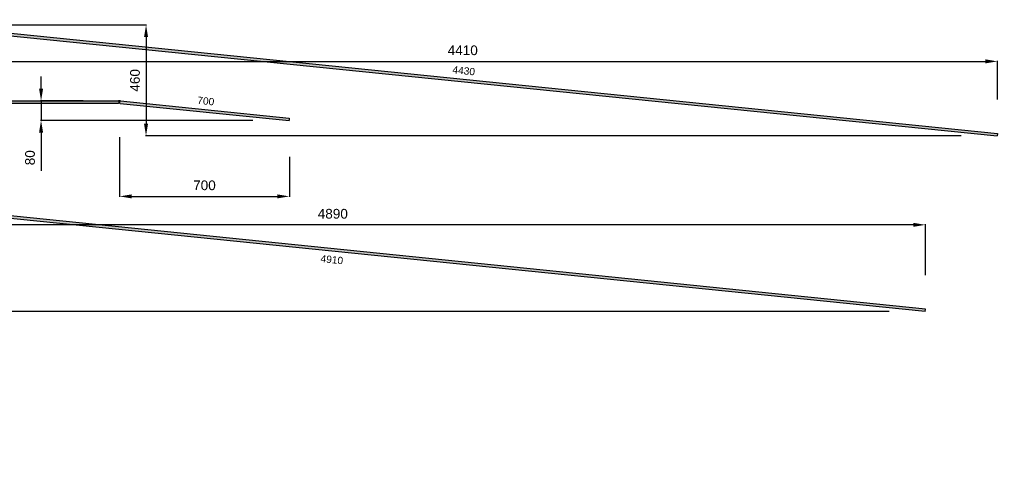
# Model space of a CAD drawing. Extents: x -29285 to 83599, y 0 to 75879.
# Tile 10 of 20: x 35544 to 39604, y 5106 to 6988. Entities that reach past the tile are written whole.
import ezdxf
from ezdxf import colors
from ezdxf.entities.mleader import LeaderData, LeaderLine
from ezdxf.math import Vec2, Vec3

# ---------------------------------------------------------------- set-up
doc = ezdxf.new("R2010")
doc.units = 0
doc.header["$LTSCALE"] = 10
doc.header["$MEASUREMENT"] = 0
doc.layers.add('P-Opis słupy', color=30, linetype='Continuous', lineweight=9)
doc.layers.add('P-Wymiar', color=254, linetype='Continuous', lineweight=9)
doc.layers.add('RCAD_pręt wyrzucony', color=130, linetype='Continuous')
doc.styles.add('style1', font='arial.ttf')
doc.dimstyles.new('RBCT DIM 20', dxfattribs={"dimtxt": 40, "dimasz": 50, "dimexe": 2.5, "dimexo": 150, "dimgap": 25, "dimtad": 1, "dimdec": 0, "dimzin": 1, "dimtxsty": 'style1', "dimcen": 50, "dimclrd": 8, "dimclre": 8, "dimclrt": 2, "dimadec": 0, "dimazin": 0, "dimtfac": 1, "dimtdec": 0, "dimtmove": 0, "dimatfit": 3, "dimfxl": 1, "dimarcsym": 0})

# ---------------------------------------------------------------- blocks, each defined once
blk = doc.blocks.new('*D330')
at = {"layer": 'Defpoints', "color": 0, "transparency": 16777216}
for p in [(35166.2, 6966.1), (39575.9, 6816.1), (39575.9, 6509.4)]:
    blk.add_point(p, dxfattribs=at)
at = {"layer": 'P-Wymiar', "color": 8, "lineweight": -2, "transparency": 16777216}
for p, q in [((35166.2, 6816.1), (35166.2, 6813.6)), ((35216.2, 6816.1), (39525.9, 6816.1)), ((39575.9, 6659.4), (39575.9, 6818.6))]:
    blk.add_line(p, q, dxfattribs=at)
at = {"layer": 'P-Wymiar', "color": 8, "transparency": 16777216}
for points in [[(35216.2, 6824.5), (35216.2, 6807.8), (35166.2, 6816.1)], [(39525.9, 6824.5), (39525.9, 6807.8), (39575.9, 6816.1)]]:
    blk.add_solid(points, dxfattribs=at)
at = {"layer": 'P-Wymiar', "color": 2, "transparency": 16777216, "insert": (37371.1, 6861.6), "char_height": 40, "attachment_point": 5, "style": 'style1'}
blk.add_mtext('4410', dxfattribs=at)
blk = doc.blocks.new('*D331')
at = {"layer": 'Defpoints', "color": 0, "transparency": 16777216}
for p in [(35166.2, 6966.1), (36065, 6509.4), (39575.9, 6509.4)]:
    blk.add_point(p, dxfattribs=at)
at = {"layer": 'P-Wymiar', "color": 8, "lineweight": -2, "transparency": 16777216}
for p, q in [((35316.2, 6966.1), (36067.5, 6966.1)), ((36065, 6916.1), (36065, 6559.4)), ((39425.9, 6509.4), (36062.5, 6509.4))]:
    blk.add_line(p, q, dxfattribs=at)
at = {"layer": 'P-Wymiar', "color": 8, "transparency": 16777216}
for points in [[(36056.7, 6916.1), (36073.4, 6916.1), (36065, 6966.1)], [(36056.7, 6559.4), (36073.4, 6559.4), (36065, 6509.4)]]:
    blk.add_solid(points, dxfattribs=at)
at = {"layer": 'P-Wymiar', "color": 2, "transparency": 16777216, "insert": (36019.6, 6737.8), "char_height": 40, "attachment_point": 5, "rotation": 90, "style": 'style1'}
blk.add_mtext('460', dxfattribs=at)
blk = doc.blocks.new('*D332')
at = {"layer": 'Defpoints', "color": 0, "transparency": 16777216}
for p in [(35955.8, 6653.4), (36656, 6572.6), (36656, 6259.6)]:
    blk.add_point(p, dxfattribs=at)
at = {"layer": 'P-Wymiar', "color": 8, "lineweight": -2, "transparency": 16777216}
for p, q in [((35955.8, 6503.4), (35955.8, 6257.1)), ((36656, 6422.6), (36656, 6257.1)), ((36005.8, 6259.6), (36606, 6259.6))]:
    blk.add_line(p, q, dxfattribs=at)
at = {"layer": 'P-Wymiar', "color": 8, "transparency": 16777216}
for points in [[(36005.8, 6267.9), (36005.8, 6251.3), (35955.8, 6259.6)], [(36606, 6267.9), (36606, 6251.3), (36656, 6259.6)]]:
    blk.add_solid(points, dxfattribs=at)
at = {"layer": 'P-Wymiar', "color": 2, "transparency": 16777216, "insert": (36305.9, 6305), "char_height": 40, "attachment_point": 5, "style": 'style1'}
blk.add_mtext('700', dxfattribs=at)
blk = doc.blocks.new('*D333')
at = {"layer": 'Defpoints', "color": 0, "transparency": 16777216}
for p in [(35955.8, 6653.4), (35632.1, 6572.6), (36656, 6572.6)]:
    blk.add_point(p, dxfattribs=at)
at = {"layer": 'P-Wymiar', "color": 8, "lineweight": -2, "transparency": 16777216}
for p, q in [((35632.1, 6703.4), (35632.1, 6753.4)), ((35805.8, 6653.4), (35629.6, 6653.4)), ((35632.1, 6653.4), (35632.1, 6572.6)), ((36506, 6572.6), (35629.6, 6572.6)), ((35632.1, 6522.6), (35632.1, 6365.3))]:
    blk.add_line(p, q, dxfattribs=at)
at = {"layer": 'P-Wymiar', "color": 8, "transparency": 16777216}
for points in [[(35623.8, 6703.4), (35640.5, 6703.4), (35632.1, 6653.4)], [(35623.8, 6522.6), (35640.5, 6522.6), (35632.1, 6572.6)]]:
    blk.add_solid(points, dxfattribs=at)
at = {"layer": 'P-Wymiar', "color": 2, "transparency": 16777216, "insert": (35586.7, 6418.9), "char_height": 40, "attachment_point": 5, "rotation": 90, "style": 'style1'}
blk.add_mtext('80', dxfattribs=at)
blk = doc.blocks.new('*D334')
at = {"layer": 'Defpoints', "color": 0, "transparency": 16777216}
for p in [(34391, 6292.3), (34391, 6142.3), (39279.3, 5785.2)]:
    blk.add_point(p, dxfattribs=at)
at = {"layer": 'P-Wymiar', "color": 8, "lineweight": -2, "transparency": 16777216}
for p, q in [((34391, 6142.3), (34391, 6139.8)), ((39229.3, 6142.3), (34441, 6142.3)), ((39279.3, 5935.2), (39279.3, 6144.8))]:
    blk.add_line(p, q, dxfattribs=at)
at = {"layer": 'P-Wymiar', "color": 8, "transparency": 16777216}
for points in [[(34441, 6150.6), (34441, 6134), (34391, 6142.3)], [(39229.3, 6150.6), (39229.3, 6134), (39279.3, 6142.3)]]:
    blk.add_solid(points, dxfattribs=at)
at = {"layer": 'P-Wymiar', "color": 2, "transparency": 16777216, "insert": (36835.2, 6187.7), "char_height": 40, "attachment_point": 5, "style": 'style1'}
blk.add_mtext('4890', dxfattribs=at)
blk = doc.blocks.new('*D335')
at = {"layer": 'Defpoints', "color": 0, "transparency": 16777216}
for p in [(34391, 6292.3), (34931, 6292.3), (39279.3, 5785.2)]:
    blk.add_point(p, dxfattribs=at)
at = {"layer": 'P-Wymiar', "color": 8, "lineweight": -2, "transparency": 16777216}
for p, q in [((34541, 6292.3), (34933.5, 6292.3)), ((34931, 5835.2), (34931, 6242.3)), ((39129.3, 5785.2), (34928.5, 5785.2))]:
    blk.add_line(p, q, dxfattribs=at)
at = {"layer": 'P-Wymiar', "color": 8, "transparency": 16777216}
for points in [[(34922.6, 6242.3), (34939.3, 6242.3), (34931, 6292.3)], [(34922.6, 5835.2), (34939.3, 5835.2), (34931, 5785.2)]]:
    blk.add_solid(points, dxfattribs=at)
at = {"layer": 'P-Wymiar', "color": 2, "transparency": 16777216, "insert": (34885.6, 6038.7), "char_height": 40, "attachment_point": 5, "rotation": 90, "style": 'style1'}
blk.add_mtext('510', dxfattribs=at)

msp = doc.modelspace()

# ---------------------------------------------------------------- hatches: boundary and pattern name
at = {"layer": 'RCAD_pręt wyrzucony'}
for points in [[(35166.74637, 6956.04235), (35167.75449, 6965.9914), (39575.90358, 6519.32144), (39574.89546, 6509.37238)], [(33698.73883, 6643.44953), (33698.73883, 6653.44953), (35951.4642, 6653.44953), (35951.4642, 6643.44953)], [(35959.0251, 6643.06744), (35960.03322, 6653.01649), (36655.95525, 6582.49993), (36654.94713, 6572.55088)], [(39279.32144, 5795.11422), (39278.3096, 5785.16554), (34391.52717, 6282.18133), (34392.53901, 6292.13001)]]:
    msp.add_hatch(color=4, dxfattribs=at).paths.add_polyline_path(points, flags=0)
h = msp.add_hatch(color=4, dxfattribs=at)
edge = h.paths.add_edge_path(flags=0)
edge.add_line((35960.03322, 6653.01649), (35959.0251, 6643.06744))
edge.add_arc((35951.4642, 6568.44953), 75, 84.21406737, 90)
edge.add_line((35951.4642, 6643.44953), (35951.4642, 6653.44953))
edge.add_arc((35951.4642, 6568.44953), 85, 444.21406737, 450, ccw=False)

# ---------------------------------------------------------------- linework, layer by layer
at = {"layer": 'RCAD_pręt wyrzucony', "color": 4}
for p, q in [((35166.74637, 6956.04235), (39574.89546, 6509.37238)), ((35167.75449, 6965.9914), (39575.90358, 6519.32144)), ((33698.73883, 6653.44953), (35951.4642, 6653.44953)), ((33698.73883, 6643.44953), (35951.4642, 6643.44953)), ((35959.0251, 6643.06744), (36654.94713, 6572.55088)), ((35960.03322, 6653.01649), (36655.95525, 6582.49993)), ((36655.95525, 6582.49993), (36654.94713, 6572.55088)), ((39575.90358, 6519.32144), (39574.89546, 6509.37238)), ((39278.3096, 5785.16554), (34391.52717, 6282.18133)), ((39279.32144, 5795.11422), (34392.53901, 6292.13001)), ((39278.3096, 5785.16554), (39279.32144, 5795.11422))]:
    msp.add_line(p, q, dxfattribs=at)
for radius in [85, 75]:
    msp.add_arc((35951.4642, 6568.44953), radius, 84.21406737, 90, dxfattribs=at)

# ---------------------------------------------------------------- texts
at = {"layer": 'RCAD_pręt wyrzucony', "color": 1, "char_height": 30, "attachment_point": 5, "style": 'style1'}
for s, insert, rotation in [('4430', (37375.35746, 6777.47811), 354.21406801), ('700', (36311.52266, 6652.57991), 354.21406737), ('4910', (36831.37694, 5998.85307), 354.19263642)]:
    msp.add_mtext(s, dxfattribs=dict(at, insert=insert, rotation=rotation))

# ---------------------------------------------------------------- dimensions: what is measured, and where the dimension line sits
at = {"layer": 'P-Wymiar'}
for base, p1, p2, text, picture, middle in [((39575.90358, 6816.14424), (35166.24617, 6966.14424), (39575.90358, 6509.37238), '4410', '*D330', (37371.07488, 6861.56716)), ((36655.95525, 6259.59774), (35955.75965, 6653.44953), (36655.95525, 6572.55088), '700', '*D332', (36305.85745, 6305.02066)), ((34391.02516, 6142.28398), (39279.32144, 5785.16554), (34391.02516, 6292.28398), '4890', '*D334', (36835.1733, 6187.7069))]:
    dim = msp.add_linear_dim(base=base, p1=p1, p2=p2, text=text, dimstyle='RBCT DIM 20', dxfattribs=at)
    dim.commit()
    dim.dimension.update_dxf_attribs({"geometry": picture, "text_midpoint": middle})
for base, p1, p2, text, picture, middle in [((36065.03328, 6509.37238), (35166.24617, 6966.14424), (39575.90358, 6509.37238), '460', '*D331', (36019.61036, 6737.75831)), ((35632.12525, 6572.55088), (35955.75965, 6653.44953), (36655.95525, 6572.55088), '80', '*D333', (35586.70233, 6418.94242)), ((34930.97336, 6292.28398), (39279.32144, 5785.16554), (34391.02516, 6292.28398), '510', '*D335', (34885.55044, 6038.72476))]:
    dim = msp.add_linear_dim(base=base, p1=p1, p2=p2, angle=90, text=text, dimstyle='RBCT DIM 20', dxfattribs=at)
    dim.commit()
    dim.dimension.update_dxf_attribs({"geometry": picture, "text_midpoint": middle})

# ---------------------------------------------------------------- leaders
at = {"layer": 'P-Opis słupy'}
ml = msp.add_multileader_mtext('Standard', dxfattribs=at)
ml.set_content('         ', color=256)
ml.set_leader_properties()
ml.build(insert=Vec2(0, 0))
ml.multileader.update_dxf_attribs({"arrow_head_size": 78})
ctx = ml.context
ctx.base_point, ctx.char_height, ctx.arrow_head_size, ctx.landing_gap_size, ctx.plane_origin = Vec3(75704.62451, 12147.86704), 2.6, 78, 1.3, Vec3(75778.95855, 10736.38629)
notes = []
notes.append((ctx, [(0, (0, 0, 0), (0, 0), (1, 0), 1, [])]))
ctx.mtext.insert, ctx.mtext.flow_direction = Vec3(75705.92451, 12149.16704), 5
for ctx, leaders in notes:
    for number, flags, end, landing, length, lines in leaders:
        leader = LeaderData()
        leader.index, (leader.has_last_leader_line, leader.has_dogleg_vector, leader.attachment_direction) = number, flags
        leader.last_leader_point, leader.dogleg_vector, leader.dogleg_length = Vec3(end), Vec3(landing), length
        for number, points, colour, breaks in lines:
            line = LeaderLine()
            line.index, line.vertices, line.color, line.breaks = number, Vec3.list(points), colors.encode_raw_color(colour), breaks
            leader.lines.append(line)
        ctx.leaders.append(leader)

doc.saveas('drawing.dxf')
